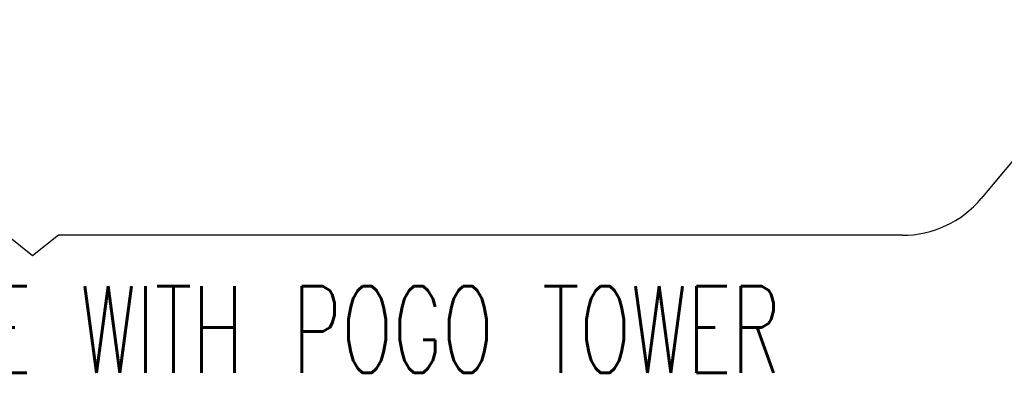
# Model space of a CAD drawing. Extents: x -1765 to 4890, y -3481 to 1222.
# Tile 82 of 98: x 4278 to 4468, y -2591 to -2522. Entities that reach past the tile are written whole.
import ezdxf

# ---------------------------------------------------------------- set-up
doc = ezdxf.new("R2010")
doc.units = 0
doc.layers.add('1', color=7, linetype='CONTINUOUS')
doc.styles.add('CONVERTER_1', font='txt.shx', dxfattribs={"width": 0.63})
doc.dimstyles.get("Standard").update_dxf_attribs({"dimtxt": 0.18, "dimasz": 0.18, "dimexe": 0.18, "dimexo": 0.0625, "dimgap": 0.09, "dimtad": 0, "dimtih": 1, "dimtoh": 1, "dimdec": 4, "dimzin": 0, "dimtxsty": 'STANDARD', "dimcen": 0.09, "dimazin": 3, "dimtfac": 1, "dimtdec": 4, "dimtofl": 0, "dimtmove": 0, "dimatfit": 3, "dimtolj": 1, "dimtzin": 0})

# ---------------------------------------------------------------- blocks, each defined once
blk = doc.blocks.new('TEXT__469', base_point=(3686.934462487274, -2611.056874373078))
at = {"layer": '1', "color": 1, "linetype": 'CONTINUOUS'}
for p, q in [((4470.965806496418, -2548.428344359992), (4463.995451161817, -2556.753325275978)), ((4280, -2567.913938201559), (4275, -2563.913938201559)), ((4285, -2563.913938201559), (4280, -2567.913938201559)), ((4448.660845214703, -2563.913938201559), (4285, -2563.913938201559))]:
    blk.add_line(p, q, dxfattribs=at)
blk.add_arc((4448.660845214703, -2543.913938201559), 20, -90, -39.93882648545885, dxfattribs=at)
at = {"layer": '1', "color": 1, "style": 'CONVERTER_1', "width": 0.63}
blk.add_text('WAFER PROBER INTERFACE WITH POGO TOWER', height=16.8, dxfattribs=at).set_placement((4085.349589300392, -2590.594626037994))
at = {"layer": '1', "color": 1, "linetype": 'CONTINUOUS', "has_arrowhead": 0}
for points in [[(4424.780000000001, -2456.951241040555), (4559.824784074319, -2552.8963132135)], [(4449.973082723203, -2486.55259784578), (4559.959075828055, -2586.02476876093)]]:
    blk.add_leader(points, dimstyle='Standard', dxfattribs=at)
blk = doc.blocks.new('WPIF_TSK__548', base_point=(4317.82429750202, -3712.742495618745))
at = {"layer": '1'}
blk.add_blockref('TEXT__469', (3686.934462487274, -2611.056874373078), dxfattribs=at)
blk = doc.blocks.new('C-E2803-62282-1S11B__549', base_point=(4280, -2449.251241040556))
at = {"layer": '1'}
blk.add_blockref('WPIF_TSK__548', (4317.82429750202, -3712.742495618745), dxfattribs=at)

msp = doc.modelspace()

# ---------------------------------------------------------------- block references
at = {"layer": '1'}
msp.add_blockref('C-E2803-62282-1S11B__549', (4280, -2449.251241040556), dxfattribs=at)

doc.saveas('drawing.dxf')
